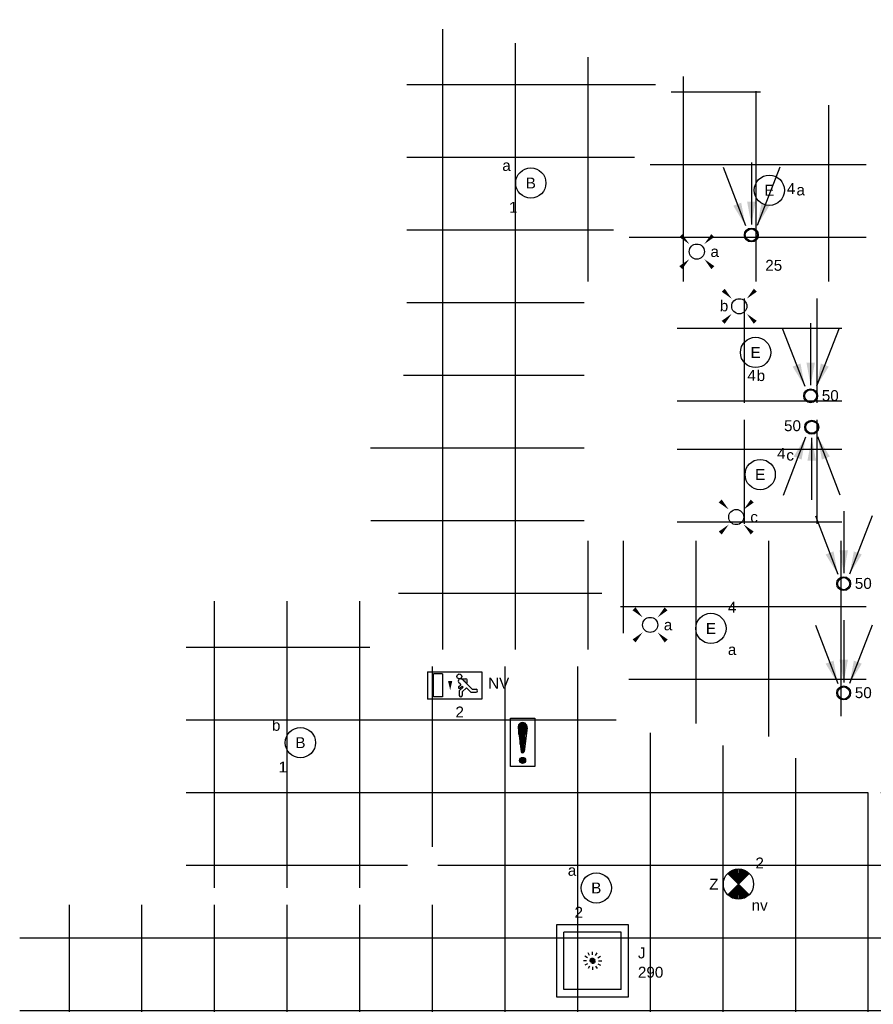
# Model space of a CAD drawing. Extents: x -238421 to 258165, y -34825 to 126331.
# Tile 224 of 239: x 6815 to 13867, y 117895 to 126025. Entities that reach past the tile are written whole.
import ezdxf
from ezdxf.enums import TextEntityAlignment as Align

# ---------------------------------------------------------------- set-up
doc = ezdxf.new("R2010")
doc.units = 0
doc.header["$LTSCALE"] = 50
doc.linetypes.add('CENTER2', pattern=[28.575, 19.05, -3.175, 3.175, -3.175])
doc.linetypes.add('STREEPJES', pattern=[0.1, 0.05, -0.05])
doc.layers.get('0').update_dxf_attribs({"linetype": 'CONTINUOUS'})
for name, color, linetype in [('45 Plafond 2D arcering', 7, 'CONTINUOUS'), ('EL6311--', 3, 'CONTINUOUS'), ('EL6350--', 3, 'CONTINUOUS'), ('EL6511--', 3, 'CONTINUOUS'), ('plafond', 112, 'CONTINUOUS'), ('WL570---_RETOUR_RST', 2, 'CONTINUOUS'), ('WL570---_TOEVOER_RST', 2, 'CONTINUOUS'), ('WL570---_TOEVOER_RST_HL', 1, 'CONTINUOUS'), ('WM570---_RETOUR_RST_PR', 1, 'CONTINUOUS'), ('WM570---_TOEVOER_RST_PR', 1, 'CONTINUOUS')]:
    doc.layers.add(name, color=color, linetype=linetype)
doc.styles.add('BURO-018', font='ARIAL.TTF', dxfattribs={"height": 90})

# ---------------------------------------------------------------- blocks, each defined once
blk = doc.blocks.new('htsryu7zn')
at = {"layer": '45 Plafond 2D arcering', "linetype": 'Continuous'}
h = blk.add_hatch(dxfattribs=at)
h.set_pattern_fill('RASTER_600_0002', color=8, style=0, pattern_type=2)
h.set_pattern_definition([(0, (5510.1, 71489.44), (0, 600), []), (90, (5510.1, 71489.44), (-600, 0), [])])
h.paths.add_polyline_path([(4485.9, 73692.8), (4489.9, 72538.9), (4656.2, 72538.9), (4772.9, 71509.4), (6451.9, 71509.4), (6349.2, 72408.2), (6252.6, 72408.2), (6252.6, 74548.2), (6373.2, 74548.2), (6875.3, 76287.7), (5081.6, 76634.1), (4788.6, 76711.1), (4787.9, 74350), (4804.8, 74350), (4758.8, 73751)], flags=0)
h = blk.add_hatch(dxfattribs=at)
h.set_pattern_fill('RASTER_600_0002', color=8, style=0, pattern_type=2)
h.set_pattern_definition([(0, (33625.1, 69243.67), (0, 600), []), (90, (33625.1, 69243.67), (-600, 0), [])])
h.paths.add_polyline_path([(1589.8, 69403), (1589.8, 65023.2), (5090.6, 64113.5), (8679.6, 63385.3), (10407.6, 63153.8), (10407.6, 66173), (12338.5, 66505.1), (12338.5, 62900.9), (15883.7, 62666.5), (19516.5, 62666.5), (23063.6, 62876), (23063.6, 67144.5), (26821.6, 66892.3), (26821.6, 63445.1), (33905.1, 64534.1), (33905.1, 71159.6), (30250.2, 71887.5), (30250.2, 76531), (28798, 76307.1), (26790, 75999.5), (23228.6, 75456.6), (23228.6, 72595.2), (21263.6, 72635.1), (21263.6, 75325.8), (19517.7, 75218.6), (15882.4, 75227), (14152.2, 75341.3), (14152.2, 72279.3), (8722, 71260.7), (8722, 70804.6, -1.848094), (8406.6, 70541), (6524.8, 70871.1), (6467.9, 71369.4), (4731, 71369.4), (4759, 71114.3), (4520.3, 71084.7), (4452.1, 71911), (2966.4, 71909.5), (2966.4, 69543), (4844.4, 69543), (4745, 69901.2), (4977.3, 69960.8), (5137.3, 69403)], flags=0)
h.paths.add_polyline_path([(11309.4, 68204.3, -0.998275), (10900.8, 70394.6, -0.02693), (17030.5, 71087.7, -0.0058), (18356.4, 71166.8, -0.047529), (27931.4, 70902.6), (28143, 70876.8, -0.994466), (27874.8, 68644.1, 0.010391), (25448.2, 68880.4, 0.005771), (24200.6, 68961.6, 0.056258)], flags=0)
h = blk.add_hatch(dxfattribs=at)
h.set_pattern_fill('RASTER_600_0002', color=8, style=0, pattern_type=2)
h.set_pattern_definition([(0, (8098.34, 75028), (0, 600), []), (90, (8098.34, 75028), (-600, 0), [])])
h.paths.add_polyline_path([(7011.6, 76256.3), (6518.9, 74548.2), (8582.1, 74548.2), (8582.1, 75949.1, -0.006838)], flags=0)
h = blk.add_hatch(dxfattribs=at)
h.set_pattern_fill('RASTER_600_0002', color=8, style=0, pattern_type=2)
h.set_pattern_definition([(0, (8002.1, 74278.2), (0, 600), []), (90, (8002.1, 74278.2), (-600, 0), [])])
h.paths.add_polyline_path([(7022.1, 73548.2), (8382.1, 73548.2), (8382.1, 74408.2), (7022.1, 74408.2)], flags=0)
h = blk.add_hatch(dxfattribs=at)
h.set_pattern_fill('RASTER_600_0002', color=8, style=0, pattern_type=2)
h.set_pattern_definition([(0, (8002.1, 73278.2), (0, 600), []), (90, (8002.1, 73278.2), (-600, 0), [])])
h.paths.add_polyline_path([(7022.1, 72548.2), (8382.1, 72548.2), (8382.1, 73408.2), (7022.1, 73408.2)], flags=0)
h = blk.add_hatch(dxfattribs=at)
h.set_pattern_fill('RASTER_600_0002', color=8, style=0, pattern_type=2)
h.set_pattern_definition([(0, (8202.1, 71978.2), (0, 600), []), (90, (8202.1, 71978.2), (-600, 0), [])])
h.paths.add_polyline_path([(6652.1, 70990.9), (7782.1, 70792.7), (7782.1, 70960.4), (8582.1, 70960.4), (8582.1, 72408.2), (6490.1, 72408.2)], flags=0)
blk = doc.blocks.new('1115B3A')
at = {"color": 0, "linetype": 'Continuous'}
blk.add_circle((0, 0), 2.5, dxfattribs=at)
at = {"color": 0, "linetype": 'Continuous', "style": 'BURO-018'}
for tag, p in [('E_GKAST', (0, 8)), ('E_GROEP', (0, 5)), ('E_SGROEP', (4.5, 5)), ('E_ARMCODE', (0, 0)), ('E_SLET', (4.5, -1))]:
    blk.add_attdef(tag, text='', height=1.8, dxfattribs=at).set_placement(p, align=Align.MIDDLE)
blk = doc.blocks.new('E00411')
at = {"color": 0, "linetype": 'Continuous'}
blk.add_circle((0, 0), 1.25, dxfattribs=at)
for points in [[(-2.89, 2.4), (-2.4, 2.89), (-1.24, 1.24)], [(2.4, 2.89), (2.89, 2.4), (1.24, 1.24)], [(-2.4, -2.89), (-2.89, -2.4), (-1.24, -1.24)], [(2.89, -2.4), (2.4, -2.89), (1.24, -1.24)]]:
    blk.add_solid(points, dxfattribs=at)
at = {"color": 0, "linetype": 'Continuous', "style": 'BURO-018'}
for tag, p in [('E_SLET1', (0, 4.64)), ('E_GROEP', (0, 0)), ('E_GKAST', (0, 0))]:
    blk.add_attdef(tag, text='', height=1.8, dxfattribs=at).set_placement(p, align=Align.MIDDLE)
at = {"color": 0, "linetype": 'Continuous', "style": 'BURO-018', "flags": 1}
for tag in ['E_MATCODE', 'E_SGROEP']:
    blk.add_attdef(tag, text='', height=1.8, dxfattribs=at).set_placement((0, 0), align=Align.MIDDLE)
blk = doc.blocks.new('1115C2J')
at = {"color": 0, "linetype": 'Continuous'}
for p, q in [((-4.5, 5.5), (4.5, 5.5)), ((-4.5, 1), (-4.5, 5.5)), ((-1.24, 4.31), (-1.24, 4.91)), ((-0.76, 4.11), (-0.76, 4.91)), ((2, 5.15), (3.5, 5.15)), ((2, 1.35), (2, 5.15)), ((3.5, 5.15), (3.5, 1.35)), ((4.5, 1), (4.5, 5.5)), ((-2.68, 4.35), (-3.52, 4.35)), ((-2.88, 3.87), (-3.52, 3.87)), ((-1.27, 2.26), (-2.88, 3.87)), ((-1.94, 3.61), (-2.68, 4.35)), ((-1.24, 4.31), (-1.94, 3.61)), ((-1.37, 3.5), (-0.76, 4.11)), ((-1.23, 3.35), (-1.37, 3.5)), ((-0.87, 3.71), (-1.23, 3.35)), ((-0.65, 3.49), (-1.01, 3.13)), ((-1.94, 2.93), (-2.04, 2.83)), ((-2.04, 2.83), (-2.04, 2.34)), ((-0.99, 2.14), (-1.84, 2.14)), ((-1.71, 2.7), (-1.72, 2.7)), ((-1.72, 2.7), (-1.72, 2.46)), ((-1.47, 2.46), (-1.72, 2.46)), ((-0.71, 2.83), (-1.01, 3.13)), ((4.5, 1), (-4.5, 1)), ((2, 1.35), (3.5, 1.35))]:
    blk.add_line(p, q, dxfattribs=at)
blk.add_lwpolyline([(0.75, 4, 0, 0.7, 0), (0.75, 2.5, 0.7, 0.7, 0)], format="xyseb", dxfattribs=at)
blk.add_circle((-0.76, 1.75), 0.4, dxfattribs=at)
for centre, radius, start, end in [((-1, 4.91), 0.24, 0, 180), ((-3.52, 4.11), 0.24, 90, 270), ((-0.76, 3.6), 0.16, 315, 135), ((-1.84, 2.34), 0.2, 180, 270), ((-0.99, 2.54), 0.4, 225, 45)]:
    blk.add_arc(centre, radius, start, end, dxfattribs=at)
at = {"color": 0, "linetype": 'Continuous', "style": 'BURO-018'}
for tag, p in [('E_GKAST', (0, 15.17)), ('E_GROEP', (0, 12.17)), ('E_SGROEP', (4.5, 12.17)), ('E_ARMCODE', (0, 8))]:
    blk.add_attdef(tag, text='', height=1.8, dxfattribs=at).set_placement(p, align=Align.MIDDLE)
blk = doc.blocks.new('E00018')
at = {"color": 0, "linetype": 'Continuous'}
for p, q in [((-1.77, -1.77), (1.77, 1.77)), ((1.77, -1.77), (-1.77, 1.77))]:
    blk.add_line(p, q, dxfattribs=at)
at = {"color": 0, "linetype": 'Continuous', "const_width": 2.5}
for points in [[(-0.88, 0.88, -0.198912), (0, 1.25, -0.198912), (0.88, 0.88, -1)], [(-0.88, -0.88, 0.198912), (0, -1.25, 0.198912), (0.88, -0.88, 1)]]:
    blk.add_lwpolyline(points, format="xyb", dxfattribs=at)
blk = doc.blocks.new('1115B3A-NO1')
at = {"color": 0, "linetype": 'Continuous'}
blk.add_circle((0, 0), 2.5, dxfattribs=at)
at = {"color": 0, "zscale": 50}
blk.add_blockref('E00018', (0, 0), dxfattribs=at)
at = {"color": 0, "linetype": 'Continuous', "style": 'BURO-018'}
for tag, p in [('E_GKAST', (0, 8)), ('E_GROEP', (0, 5)), ('E_SGROEP', (4.5, 5)), ('E_ARMCODE', (0, 0)), ('E_SLET', (4.5, -1))]:
    blk.add_attdef(tag, text='', height=1.8, dxfattribs=at).set_placement(p, align=Align.MIDDLE)
blk = doc.blocks.new('*X32')
at = {"color": 0}
for p, q in [((159.4, 200.26), (159.4, 201.95)), ((159.6, 198.67), (159.6, 202.13)), ((159.8, 197.35), (159.8, 202.22)), ((160, 197.25), (160, 202.25)), ((160.2, 197.35), (160.2, 202.22)), ((160.4, 198.67), (160.4, 202.13)), ((160.6, 200.26), (160.6, 201.95)), ((159.6, 195.7), (159.6, 196.3)), ((159.8, 195.54), (159.8, 196.46)), ((160, 195.5), (160, 196.5)), ((160.2, 195.54), (160.2, 196.46)), ((160.4, 195.7), (160.4, 196.3))]:
    blk.add_line(p, q, dxfattribs=at)
blk = doc.blocks.new('1116A7')
at = {"color": 0, "linetype": 'Continuous'}
for p, q in [((-2, -4), (-2, 4)), ((-2, 4), (2, 4)), ((2, 4), (2, -4)), ((-0.74, 2.41), (-0.25, -1.53)), ((0.74, 2.41), (0.25, -1.53)), ((2, -4), (-2, -4))]:
    blk.add_line(p, q, dxfattribs=at)
blk.add_circle((0, -3), 0.5, dxfattribs=at)
for centre, radius, start, end in [((0, 2.5), 0.75, 352.8192, 187.1808), ((0, -1.5), 0.25, 187.1808, 352.8192)]:
    blk.add_arc(centre, radius, start, end, dxfattribs=at)
blk.add_blockref('*X32', (-160, -199), dxfattribs=at)
at = {"color": 0, "linetype": 'Continuous', "style": 'BURO-018'}
blk.add_attdef('E_TEXT1', text='', height=1.8, dxfattribs=at).set_placement((0, 6.5), align=Align.MIDDLE)
at = {"color": 0, "linetype": 'Continuous', "style": 'BURO-018', "flags": 1}
blk.add_attdef('E_MATCODE', (0, 0), '', height=1.8, dxfattribs=at)
blk = doc.blocks.new('*U349')
at = {"color": 0, "ltscale": 10}
for p, q in [((297.5, 297.5, -2757.5), (-297.5, 297.5, -2757.5)), ((-297.5, 297.5, -2757.5), (-297.5, -297.5, -2757.5)), ((297.5, -297.5, -2757.5), (297.5, 297.5, -2757.5)), ((236.5, 236.5, -2757.5), (-236.5, 236.5, -2757.5)), ((-236.5, -236.5, -2757.5), (-236.5, 236.5, -2757.5)), ((236.5, -236.5, -2757.5), (236.5, 236.5, -2757.5)), ((236.5, -236.5, -2757.5), (-236.5, -236.5, -2757.5)), ((-297.5, -297.5, -2757.5), (297.5, -297.5, -2757.5))]:
    blk.add_line(p, q, dxfattribs=at)
at = {"color": 8, "linetype": 'STREEPJES', "ltscale": 10}
for q in [(-50, 86.6, -2757.5), (0, 100, -2757.5), (50, 86.6, -2757.5), (-100, 0, -2757.5), (-86.6, 50, -2757.5), (-86.6, -50, -2757.5), (-50, -86.6, -2757.5), (86.6, 50, -2757.5), (0, -100, -2757.5), (50, -86.6, -2757.5), (86.6, -50, -2757.5), (100, 0, -2757.5)]:
    blk.add_line((0, 0, -2757.5), q, dxfattribs=at)
at = {"layer": 'WL570---_TOEVOER_RST_HL', "linetype": 'CENTER2'}
blk.add_circle((0, 0, -2757.5), 0.075, dxfattribs=at)
at = {"layer": 'WL570---_TOEVOER_RST', "color": 1, "style": 'BURO-018'}
for tag in ['MC', 'Q']:
    blk.add_attdef(tag, text='', height=90, dxfattribs=at).set_placement((0, 0), align=Align.MIDDLE)
at = {"layer": 'WM570---_TOEVOER_RST_PR', "color": 1, "style": 'BURO-018'}
blk.add_attdef('POSNR', text='', height=90, dxfattribs=at).set_placement((0, 0), align=Align.MIDDLE)
blk = doc.blocks.new('*U65')
at = {"ltscale": 10}
for points in [[(-49.2, 79.1), (-149.3, 241.6), (-83.8, 266.8)], [(0, 87.5), (-35.1, 275.1), (35.1, 275.1)], [(49.2, 79.1), (83.8, 266.8), (149.3, 241.6)]]:
    blk.add_hatch(color=0, dxfattribs=at).paths.add_polyline_path(points)
at = {"color": 0, "ltscale": 10}
for p, q in [((0, 600, -2400), (0, 87.5, -2400)), ((-234.2, 560.2, -2400), (-49.2, 79.1, -2400)), ((234.2, 560.2, -2400), (49.2, 79.1, -2400))]:
    blk.add_line(p, q, dxfattribs=at)
for radius in [57.5, 50]:
    blk.add_circle((0, 0, -2400), radius, dxfattribs=at)
at = {"layer": 'WL570---_RETOUR_RST', "color": 1, "style": 'BURO-018'}
for tag in ['MC', 'Q']:
    blk.add_attdef(tag, text='', height=90, dxfattribs=at).set_placement((0, 0), align=Align.MIDDLE)
at = {"layer": 'WM570---_RETOUR_RST_PR', "color": 1, "style": 'BURO-018'}
blk.add_attdef('POSNR', text='', height=90, dxfattribs=at).set_placement((0, 0), align=Align.MIDDLE)

msp = doc.modelspace()

# ---------------------------------------------------------------- block references
at = {"layer": 'EL6311--'}
ref = msp.add_blockref('1115B3A', (11037.39522, 124676.10521), dxfattribs=dict(at, xscale=49.99999999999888, yscale=50, zscale=50, rotation=189.1701748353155))
ref.add_attrib('E_ARMCODE', 'B', dxfattribs={"layer": '0', "color": 1, "linetype": 'Continuous', "height": 90, "style": 'BURO-018'}).set_placement((11037.39522, 124676.10521), align=Align.MIDDLE)
ref.add_attrib('E_SLET', 'a', dxfattribs={"layer": '0', "color": 1, "linetype": 'Continuous', "height": 90, "style": 'BURO-018'}).set_placement((10836.74256, 124820.97932), align=Align.MIDDLE)
ref.add_attrib('E_GROEP', '1', dxfattribs={"layer": '0', "color": 1, "linetype": 'Continuous', "height": 90, "style": 'BURO-018'}).set_placement((10892.52112, 124475.45254), align=Align.MIDDLE)
ref = msp.add_blockref('1115B3A', (13007.89363, 124616.42244), dxfattribs=dict(at, xscale=50, yscale=50, zscale=50))
ref.add_attrib('E_ARMCODE', 'E', dxfattribs={"layer": '0', "color": 1, "linetype": 'Continuous', "height": 90, "style": 'BURO-018'}).set_placement((13007.89363, 124616.42244), align=Align.MIDDLE)
ref.add_attrib('E_SLET', 'a', dxfattribs={"layer": '0', "color": 1, "linetype": 'Continuous', "height": 90, "style": 'BURO-018'}).set_placement((13266.92193, 124618.41079), align=Align.MIDDLE)
ref.add_attrib('E_GROEP', '4', dxfattribs={"layer": '0', "color": 1, "linetype": 'Continuous', "height": 90, "style": 'BURO-018'}).set_placement((13187.53085, 124630.86481), align=Align.MIDDLE)
ref = msp.add_blockref('E00411', (12408.61786, 124110.0441), dxfattribs=dict(at, xscale=50, yscale=50, zscale=50))
ref.add_attrib('E_SLET1', 'a', dxfattribs={"layer": '0', "color": 1, "linetype": 'Continuous', "height": 90, "style": 'BURO-018'}).set_placement((12556.47623, 124110.0441), align=Align.MIDDLE)
ref = msp.add_blockref('E00411', (12759.49219, 123658.67701), dxfattribs=dict(at, xscale=50, yscale=50, zscale=50))
ref.add_attrib('E_SLET1', 'b', dxfattribs={"layer": '0', "color": 1, "linetype": 'Continuous', "height": 90, "style": 'BURO-018'}).set_placement((12633.72864, 123664.11154), align=Align.MIDDLE)
ref = msp.add_blockref('1115B3A', (12894.37264, 123277.31181), dxfattribs=dict(at, xscale=50, yscale=50, zscale=50))
ref.add_attrib('E_ARMCODE', 'E', dxfattribs={"layer": '0', "color": 1, "linetype": 'Continuous', "height": 90, "style": 'BURO-018'}).set_placement((12894.37264, 123277.31181), align=Align.MIDDLE)
ref.add_attrib('E_SLET', 'b', dxfattribs={"layer": '0', "color": 1, "linetype": 'Continuous', "height": 90, "style": 'BURO-018'}).set_placement((12938.17734, 123088.04596), align=Align.MIDDLE)
ref.add_attrib('E_GROEP', '4', dxfattribs={"layer": '0', "color": 1, "linetype": 'Continuous', "height": 90, "style": 'BURO-018'}).set_placement((12861.15151, 123088.12599), align=Align.MIDDLE)
ref = msp.add_blockref('1115B3A', (12932.32587, 122269.08624), dxfattribs=dict(at, xscale=50, yscale=50, zscale=50))
ref.add_attrib('E_ARMCODE', 'E', dxfattribs={"layer": '0', "color": 1, "linetype": 'Continuous', "height": 90, "style": 'BURO-018'}).set_placement((12932.32587, 122269.08624), align=Align.MIDDLE)
ref.add_attrib('E_SLET', 'c', dxfattribs={"layer": '0', "color": 1, "linetype": 'Continuous', "height": 90, "style": 'BURO-018'}).set_placement((13179.79306, 122429.0572), align=Align.MIDDLE)
ref.add_attrib('E_GROEP', '4', dxfattribs={"layer": '0', "color": 1, "linetype": 'Continuous', "height": 90, "style": 'BURO-018'}).set_placement((13107.32587, 122444.08624), align=Align.MIDDLE)
ref = msp.add_blockref('E00411', (12734.44051, 121918.19194), dxfattribs=dict(at, xscale=50, yscale=50, zscale=50))
ref.add_attrib('E_SLET1', 'c', dxfattribs={"layer": '0', "color": 1, "linetype": 'Continuous', "height": 90, "style": 'BURO-018'}).set_placement((12882.29888, 121918.19194), align=Align.MIDDLE)
ref = msp.add_blockref('1115B3A', (12525.24243, 120998.40533), dxfattribs=dict(at, xscale=50, yscale=50, zscale=50))
ref.add_attrib('E_ARMCODE', 'E', dxfattribs={"layer": '0', "color": 1, "linetype": 'Continuous', "height": 90, "style": 'BURO-018'}).set_placement((12525.24243, 120998.40533), align=Align.MIDDLE)
ref.add_attrib('E_SLET', 'a', dxfattribs={"layer": '0', "color": 1, "linetype": 'Continuous', "height": 90, "style": 'BURO-018'}).set_placement((12700.24243, 120823.40533), align=Align.MIDDLE)
ref.add_attrib('E_GROEP', '4', dxfattribs={"layer": '0', "color": 1, "linetype": 'Continuous', "height": 90, "style": 'BURO-018'}).set_placement((12700.24243, 121173.40533), align=Align.MIDDLE)
ref = msp.add_blockref('E00411', (12022.96925, 121027.59242), dxfattribs=dict(at, xscale=50, yscale=50, zscale=50))
ref.add_attrib('E_SLET1', 'a', dxfattribs={"layer": '0', "color": 1, "linetype": 'Continuous', "height": 90, "style": 'BURO-018'}).set_placement((12170.82761, 121027.59242), align=Align.MIDDLE)
ref = msp.add_blockref('1115B3A', (9134.31963, 120055.17759), dxfattribs=dict(at, xscale=49.99999999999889, yscale=50, zscale=50, rotation=189.1701748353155))
ref.add_attrib('E_ARMCODE', 'B', dxfattribs={"layer": '0', "color": 1, "linetype": 'Continuous', "height": 90, "style": 'BURO-018'}).set_placement((9134.31963, 120055.17759), align=Align.MIDDLE)
ref.add_attrib('E_SLET', 'b', dxfattribs={"layer": '0', "color": 1, "linetype": 'Continuous', "height": 90, "style": 'BURO-018'}).set_placement((8933.66696, 120200.0517), align=Align.MIDDLE)
ref.add_attrib('E_GROEP', '1', dxfattribs={"layer": '0', "color": 1, "linetype": 'Continuous', "height": 90, "style": 'BURO-018'}).set_placement((8989.44552, 119854.52492), align=Align.MIDDLE)
ref = msp.add_blockref('1115B3A', (11578.54209, 118855.57869), dxfattribs=dict(at, xscale=49.99999999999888, yscale=50, zscale=50, rotation=189.1701748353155))
ref.add_attrib('E_ARMCODE', 'B', dxfattribs={"layer": '0', "color": 1, "linetype": 'Continuous', "height": 90, "style": 'BURO-018'}).set_placement((11578.54209, 118855.57869), align=Align.MIDDLE)
ref.add_attrib('E_SLET', 'a', dxfattribs={"layer": '0', "color": 1, "linetype": 'Continuous', "height": 90, "style": 'BURO-018'}).set_placement((11377.88942, 119000.4528), align=Align.MIDDLE)
ref.add_attrib('E_GROEP', '2', dxfattribs={"layer": '0', "color": 1, "linetype": 'Continuous', "height": 90, "style": 'BURO-018'}).set_placement((11433.66798, 118654.92602), align=Align.MIDDLE)
at = {"layer": 'EL6350--'}
ref = msp.add_blockref('1115C2J', (10408.8242, 120689.83308), dxfattribs=dict(at, xscale=50, yscale=50, zscale=50, rotation=180))
ref.add_attrib('E_ARMCODE', 'NV', dxfattribs={"layer": '0', "color": 1, "linetype": 'Continuous', "height": 90, "style": 'BURO-018'}).set_placement((10772.0247, 120546.74656), align=Align.MIDDLE)
ref.add_attrib('E_GROEP', '2', dxfattribs={"layer": '0', "color": 1, "linetype": 'Continuous', "height": 90, "style": 'BURO-018'}).set_placement((10449.90293, 120309.14894), align=Align.MIDDLE)
ref = msp.add_blockref('1115B3A-NO1', (12753.01044, 118887.3095), dxfattribs=dict(at, xscale=50, yscale=50, zscale=50))
ref.add_attrib('E_ARMCODE', 'Z', dxfattribs={"layer": '0', "color": 1, "linetype": 'Continuous', "height": 90, "style": 'BURO-018'}).set_placement((12550.2321, 118887.3095), align=Align.MIDDLE)
ref.add_attrib('E_SLET', 'nv', dxfattribs={"layer": '0', "color": 1, "linetype": 'Continuous', "height": 90, "style": 'BURO-018'}).set_placement((12928.01044, 118712.3095), align=Align.MIDDLE)
ref.add_attrib('E_GROEP', '2', dxfattribs={"layer": '0', "color": 1, "linetype": 'Continuous', "height": 90, "style": 'BURO-018'}).set_placement((12928.01044, 119062.3095), align=Align.MIDDLE)
at = {"layer": 'EL6511--', "xscale": 50, "yscale": 50, "zscale": 50}
msp.add_blockref('1116A7', (10969.39654, 120058.41758), dxfattribs=at)
at = {"layer": 'plafond'}
msp.add_blockref('htsryu7zn', (5225.25682, 49313.90484), dxfattribs=at)
at = {"layer": 'WL570---_RETOUR_RST'}
ref = msp.add_blockref('*U65', (12859.40712, 124247.09026, 2400), dxfattribs=at)
ref.add_attrib('Q', '25', dxfattribs={"color": 1, "height": 90, "style": 'BURO-018'}).set_placement((13044.40712, 123997.09026), align=Align.MIDDLE)
ref = msp.add_blockref('*U65', (13349.26156, 122918.86677, 2400), dxfattribs=at)
ref.add_attrib('Q', '50', dxfattribs={"color": 1, "height": 90, "style": 'BURO-018'}).set_placement((13511.26488, 122921.34784), align=Align.MIDDLE)
ref = msp.add_blockref('*U65', (13358.10947, 122659.65684, 2400), dxfattribs=dict(at, rotation=180))
ref.add_attrib('Q', '50', (13129.38388, 122627.27016), dxfattribs={"color": 1, "height": 90, "style": 'BURO-018'})
ref = msp.add_blockref('*U65', (13622.20783, 121367.86712, 2400), dxfattribs=at)
ref.add_attrib('Q', '50', dxfattribs={"color": 1, "height": 90, "style": 'BURO-018'}).set_placement((13784.21114, 121370.3482), align=Align.MIDDLE)
ref = msp.add_blockref('*U65', (13622.20783, 120465.70158, 2400), dxfattribs=at)
ref.add_attrib('Q', '50', dxfattribs={"color": 1, "height": 90, "style": 'BURO-018'}).set_placement((13784.21114, 120468.18266), align=Align.MIDDLE)
at = {"layer": 'WL570---_TOEVOER_RST'}
ref = msp.add_blockref('*U349', (11547.99343, 118254.18304, 2757.5), dxfattribs=at)
ref.add_attrib('Q', '290', dxfattribs={"color": 1, "height": 90, "style": 'BURO-018'}).set_placement((12027.11674, 118159.66295), align=Align.MIDDLE)
ref.add_attrib('MC', 'J', dxfattribs={"color": 1, "height": 90, "style": 'BURO-018'}).set_placement((11953.66176, 118318.33246), align=Align.MIDDLE)

doc.saveas('drawing.dxf')
